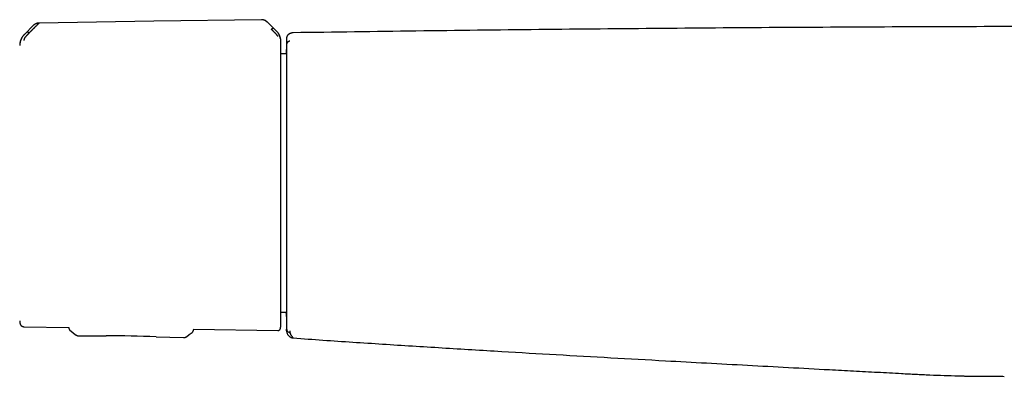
# Model space of a CAD drawing. Header units: millimetres. Extents: x 8 to 740, y 12 to 366.
# Tile 16 of 49: x 171 to 323, y 311 to 366. Entities that reach past the tile are written whole.
import ezdxf

# ---------------------------------------------------------------- set-up
doc = ezdxf.new("R2010")
doc.units = ezdxf.units.MM

msp = doc.modelspace()

# ---------------------------------------------------------------- linework, layer by layer
at = {"color": 7, "linetype": 'Continuous', "lineweight": 30}
for p, q in [((174.1, 365.49), (174.1, 365.49)), ((210.61, 364.28), (209.3, 365.58)), ((209.3, 365.58), (209.3, 365.57)), ((173.26, 365.14), (171.85, 363.74)), ((172.55, 363.93), (172.7, 364.09)), ((173.26, 365.14), (173.26, 365.14)), ((173.26, 365.14), (173.26, 365.14)), ((212.21, 363.13), (212.21, 363.12)), ((212.18, 360.74), (211.34, 360.72)), ((211.34, 320.91), (212.18, 320.9)), ((171.75, 318.68), (178.68, 318.57)), ((178.68, 318.57), (178.68, 318.52)), ((178.68, 318.52), (178.68, 318.51)), ((178.68, 318.52), (178.68, 318.52)), ((179.73, 317.43), (179.73, 317.43)), ((180.17, 317.28), (184.41, 317.27)), ((180.17, 317.28), (180.17, 317.28)), ((192.11, 317.13), (196.34, 316.99)), ((196.34, 317), (196.34, 317)), ((197.88, 318.28), (210.85, 318.08)), ((197.88, 318.28), (197.88, 318.19)), ((212.22, 318.3), (212.22, 318.3)), ((213.23, 316.95), (213.23, 316.95))]:
    msp.add_line(p, q, dxfattribs=at)
at = {"color": 7, "linetype": 'Continuous', "lineweight": 30, "flags": 128}
for points in [[(208.37, 366.01), (191.77, 365.76), (174.1, 365.49)], [(178.86, 318.13), (179.31, 317.77), (179.73, 317.43)], [(196.79, 317.13), (197.22, 317.46), (197.68, 317.8)], [(212.23, 317.9), (212.23, 317.9), (212.23, 317.91), (212.23, 317.91), (212.23, 317.92), (212.23, 317.92), (212.23, 317.93), (212.23, 317.93), (212.23, 317.93), (212.23, 317.94), (212.23, 317.94), (212.23, 317.95), (212.23, 317.95), (212.23, 317.96), (212.23, 317.96), (212.23, 317.96), (212.23, 317.97), (212.23, 317.97), (212.23, 317.97), (212.23, 317.97), (212.23, 317.98), (212.23, 317.98), (212.23, 317.98), (212.23, 317.98), (212.23, 317.98), (212.23, 317.98), (212.23, 317.98), (212.23, 317.98), (212.23, 317.98), (212.23, 317.98), (212.23, 317.98), (212.23, 317.98), (212.23, 317.98), (212.23, 317.98), (212.23, 317.98), (212.23, 317.98), (212.23, 317.98), (212.23, 317.98), (212.23, 317.98), (212.23, 317.98), (212.23, 317.98), (212.23, 317.98), (212.23, 317.98), (212.23, 317.98), (212.23, 317.98), (212.23, 317.98), (212.23, 317.98), (212.23, 317.99), (212.23, 317.99), (212.23, 318), (212.22, 318.02), (212.22, 318.05), (212.22, 318.09), (212.22, 318.14), (212.22, 318.2), (212.22, 318.25), (212.22, 318.25), (212.22, 318.26), (212.22, 318.27), (212.22, 318.28), (212.22, 318.28), (212.22, 318.29), (212.22, 318.29), (212.22, 318.29), (212.22, 318.29), (212.22, 318.3), (212.22, 318.3), (212.22, 318.3), (212.22, 318.3), (212.22, 318.3), (212.22, 318.3), (212.22, 318.3), (212.22, 318.3), (212.22, 318.3), (212.22, 318.3), (212.22, 318.3), (212.22, 318.3)]]:
    msp.add_lwpolyline(points, dxfattribs=at)
at = {"color": 7, "linetype": 'Continuous', "lineweight": 30}
for centre, radius, start, end in [((1211.96, 340.82), 1000, 178.72201, 178.82018), ((1211.96, 340.82), 1000, 181.17982, 181.2765), ((173.6, 319.63), 2.48, 181.2169, 190.5381), ((183.9, 67.27), 250, 88.1172, 89.8829)]:
    msp.add_arc(centre, radius, start, end, dxfattribs=at)
for points, knots in [([(174.1, 365.48), (174.1, 365.47), (174.08, 365.46), (174.04, 365.42), (173.99, 365.37), (173.94, 365.32), (173.87, 365.26), (173.81, 365.2), (173.74, 365.12), (173.67, 365.06), (173.63, 365.01), (173.62, 365), (173.6, 364.98), (173.59, 364.97), (173.57, 364.95), (173.54, 364.93), (173.49, 364.88), (173.43, 364.81), (173.36, 364.75), (173.3, 364.69), (173.26, 364.64), (173.23, 364.61), (173.21, 364.6), (173.2, 364.59), (173.19, 364.57), (173.17, 364.56), (173.16, 364.54), (173.12, 364.51), (173.06, 364.45), (172.99, 364.37), (172.92, 364.31), (172.86, 364.25), (172.81, 364.2), (172.77, 364.15), (172.73, 364.12), (172.71, 364.1), (172.7, 364.09), (172.7, 364.09), (172.7, 364.09), (172.7, 364.09), (172.7, 364.09)], [0, 0, 0, 0, 0.051373, 0.105665, 0.163102, 0.223827, 0.27137, 0.320803, 0.372124, 0.442732, 0.452222, 0.461768, 0.471368, 0.481024, 0.490735, 0.500501, 0.537698, 0.579265, 0.625137, 0.657731, 0.692132, 0.7001, 0.708157, 0.716302, 0.724536, 0.732857, 0.741265, 0.74976, 0.79759, 0.84013, 0.877473, 0.909711, 0.93693, 0.964012, 0.983495, 0.995471, 0.998664, 0.999564, 0.99984, 1, 1, 1, 1]), ([(174.1, 365.49), (174.07, 365.49), (173.99, 365.49), (173.88, 365.47), (173.77, 365.44), (173.67, 365.41), (173.56, 365.36), (173.46, 365.3), (173.39, 365.25), (173.36, 365.23), (173.36, 365.23)], [0, 0, 0, 0, 0.1360564, 0.2744374, 0.4148801, 0.5572072, 0.7013666, 0.8474687, 0.9958211, 1, 1, 1, 1]), ([(209.25, 365.62), (209.24, 365.63), (209.22, 365.66), (209.18, 365.68), (209.15, 365.71), (209.12, 365.74), (209.09, 365.76), (209.06, 365.78), (209.03, 365.8), (209, 365.82), (208.96, 365.85), (208.91, 365.88), (208.84, 365.91), (208.78, 365.93), (208.7, 365.96), (208.63, 365.98), (208.55, 366), (208.46, 366.01), (208.4, 366.01), (208.37, 366.01)], [0, 0, 0, 0, 0.057622, 0.106392, 0.14756, 0.185705, 0.222242, 0.257241, 0.290792, 0.329373, 0.37851, 0.437932, 0.507344, 0.586473, 0.656646, 0.732893, 0.815313, 0.904177, 1, 1, 1, 1]), ([(209.25, 365.62), (209.23, 365.64), (209.18, 365.69), (209.08, 365.76), (208.97, 365.84), (208.87, 365.89), (208.78, 365.93), (208.7, 365.96), (208.61, 365.98), (208.53, 366), (208.45, 366.01), (208.39, 366.01), (208.37, 366.01)], [0, 0, 0, 0, 0.084247, 0.222861, 0.35812, 0.490238, 0.576784, 0.662294, 0.747014, 0.831261, 0.915431, 1, 1, 1, 1]), ([(209.3, 365.57), (209.3, 365.58), (209.29, 365.58), (209.28, 365.6), (209.26, 365.61), (209.25, 365.63), (209.24, 365.63)], [0, 0, 0, 0, 0.134976, 0.442999, 0.730543, 1, 1, 1, 1]), ([(172.55, 363.93), (172.52, 363.9), (172.46, 363.85), (172.39, 363.77), (172.34, 363.72), (172.3, 363.68), (172.29, 363.67), (172.27, 363.65), (172.26, 363.64), (172.25, 363.62), (172.24, 363.61), (172.23, 363.6), (172.19, 363.56), (172.13, 363.5), (172.06, 363.41), (171.99, 363.33), (171.93, 363.25), (171.88, 363.17), (171.85, 363.11), (171.83, 363.07), (171.82, 363.05), (171.81, 363.03), (171.8, 363), (171.79, 362.98), (171.78, 362.95), (171.77, 362.91), (171.76, 362.87), (171.75, 362.83), (171.75, 362.82), (171.75, 362.81)], [0, 0, 0, 0, 0.064483, 0.121146, 0.169699, 0.182428, 0.194431, 0.205703, 0.216244, 0.226049, 0.235116, 0.243443, 0.251028, 0.319255, 0.38355, 0.443931, 0.500485, 0.559082, 0.620049, 0.640929, 0.662103, 0.683581, 0.705368, 0.72747, 0.749885, 0.805219, 0.865757, 0.930963, 1, 1, 1, 1]), ([(172.28, 364.15), (172.29, 364.15), (172.29, 364.15), (172.31, 364.14), (172.33, 364.13), (172.35, 364.12), (172.37, 364.1), (172.39, 364.08), (172.42, 364.06), (172.44, 364.03), (172.47, 364.01), (172.5, 363.99), (172.52, 363.96), (172.54, 363.94), (172.55, 363.93)], [0, 0, 0, 0, 0.131728, 0.266702, 0.356792, 0.445784, 0.532791, 0.617099, 0.69826, 0.77622, 0.832902, 0.888546, 0.943904, 1, 1, 1, 1]), ([(173.36, 365.23), (173.35, 365.22), (173.34, 365.21), (173.32, 365.2), (173.31, 365.18), (173.3, 365.17), (173.29, 365.17), (173.28, 365.16), (173.28, 365.15), (173.27, 365.15)], [0, 0, 0, 0, 0.182566, 0.321893, 0.424196, 0.518076, 0.643937, 0.804254, 1, 1, 1, 1]), ([(209.87, 364.51), (209.88, 364.52), (209.9, 364.54), (209.93, 364.57), (209.95, 364.59), (209.98, 364.61), (210.01, 364.64), (210.03, 364.66), (210.06, 364.68), (210.08, 364.7), (210.1, 364.71), (210.12, 364.72), (210.13, 364.73), (210.14, 364.73), (210.14, 364.73)], [0, 0, 0, 0, 0.056298, 0.111886, 0.167756, 0.224635, 0.302783, 0.384029, 0.468321, 0.555223, 0.64404, 0.733909, 0.868531, 1, 1, 1, 1]), ([(210.85, 363.42), (210.85, 363.43), (210.85, 363.44), (210.85, 363.46), (210.84, 363.48), (210.82, 363.51), (210.81, 363.54), (210.79, 363.57), (210.77, 363.6), (210.74, 363.63), (210.71, 363.66), (210.68, 363.7), (210.65, 363.74), (210.61, 363.77), (210.58, 363.81), (210.54, 363.85), (210.5, 363.89), (210.45, 363.94), (210.4, 363.99), (210.35, 364.05), (210.29, 364.11), (210.23, 364.16), (210.19, 364.21), (210.14, 364.25), (210.11, 364.28), (210.08, 364.31), (210.07, 364.32), (210.05, 364.34), (210.04, 364.35), (210.02, 364.37), (210, 364.39), (209.98, 364.41), (209.96, 364.43), (209.93, 364.46), (209.9, 364.49), (209.88, 364.5), (209.88, 364.51), (209.87, 364.51), (209.87, 364.51), (209.87, 364.51), (209.87, 364.51), (209.87, 364.51), (209.87, 364.51)], [0, 0, 0, 0, 0.046698, 0.091618, 0.134505, 0.175194, 0.213614, 0.249779, 0.276951, 0.307118, 0.340349, 0.376695, 0.409342, 0.4408, 0.471044, 0.500021, 0.535936, 0.574169, 0.614719, 0.657569, 0.702695, 0.750057, 0.775296, 0.805099, 0.8394, 0.850353, 0.861686, 0.873397, 0.885483, 0.89794, 0.910765, 0.923954, 0.937503, 0.96472, 0.984149, 0.995887, 0.998893, 0.999683, 0.9999, 0.999964, 0.999986, 1, 1, 1, 1]), ([(211.34, 362.59), (211.34, 362.6), (211.34, 362.61), (211.34, 362.63), (211.34, 362.64), (211.34, 362.65), (211.34, 362.67), (211.34, 362.68), (211.34, 362.68), (211.34, 362.69), (211.34, 362.69), (211.34, 362.69), (211.33, 362.7), (211.33, 362.7), (211.33, 362.71), (211.33, 362.73), (211.33, 362.76), (211.33, 362.81), (211.32, 362.85), (211.32, 362.89), (211.31, 362.93), (211.31, 362.97), (211.3, 363.01), (211.29, 363.06), (211.28, 363.12), (211.26, 363.19), (211.24, 363.26), (211.22, 363.34), (211.19, 363.43), (211.15, 363.53), (211.1, 363.63), (211.05, 363.73), (210.99, 363.84), (210.91, 363.95), (210.83, 364.07), (210.73, 364.18), (210.66, 364.26), (210.62, 364.29)], [0, 0, 0, 0, 0.039957, 0.074489, 0.103625, 0.127419, 0.145881, 0.159052, 0.1637, 0.167119, 0.168412, 0.169474, 0.172082, 0.174677, 0.178791, 0.186245, 0.199901, 0.222467, 0.243603, 0.262767, 0.279942, 0.295887, 0.315842, 0.34081, 0.370821, 0.401752, 0.436702, 0.475678, 0.518675, 0.565674, 0.616637, 0.6715, 0.730175, 0.792539, 0.858436, 0.927668, 1, 1, 1, 1]), ([(211.24, 363.14), (211.24, 363.16), (211.24, 363.18), (211.23, 363.23), (211.22, 363.27), (211.21, 363.29), (211.2, 363.32), (211.19, 363.36), (211.17, 363.41), (211.15, 363.47), (211.13, 363.52), (211.11, 363.57), (211.09, 363.62), (211.07, 363.68), (211.03, 363.77), (210.95, 363.91), (210.81, 364.08), (210.68, 364.2), (210.62, 364.27)], [0, 0, 0, 0, 0.125554, 0.251039, 0.290001, 0.310057, 0.344618, 0.393554, 0.456767, 0.493798, 0.534579, 0.576341, 0.60187, 0.627562, 0.693703, 0.759502, 0.875658, 1, 1, 1, 1]), ([(212.87, 363.92), (212.87, 363.92), (212.86, 363.91), (212.85, 363.91), (212.85, 363.91), (212.84, 363.9), (212.83, 363.9), (212.82, 363.9), (212.82, 363.9), (212.81, 363.89), (212.81, 363.89), (212.8, 363.89), (212.8, 363.89), (212.79, 363.89), (212.79, 363.88), (212.79, 363.88), (212.78, 363.88), (212.78, 363.88), (212.78, 363.88), (212.77, 363.88), (212.77, 363.88), (212.76, 363.87), (212.76, 363.87), (212.75, 363.87), (212.74, 363.86), (212.73, 363.86), (212.73, 363.86), (212.72, 363.85), (212.71, 363.85), (212.7, 363.85), (212.7, 363.84), (212.69, 363.84), (212.69, 363.84), (212.68, 363.83), (212.67, 363.83), (212.67, 363.83), (212.66, 363.82), (212.65, 363.82), (212.64, 363.81), (212.63, 363.81), (212.62, 363.8), (212.62, 363.8), (212.61, 363.79), (212.6, 363.79), (212.59, 363.78), (212.58, 363.78), (212.57, 363.77), (212.55, 363.76), (212.54, 363.75), (212.53, 363.75), (212.52, 363.74), (212.5, 363.73), (212.49, 363.72), (212.48, 363.71), (212.48, 363.71), (212.47, 363.7), (212.46, 363.7), (212.46, 363.69), (212.45, 363.69), (212.45, 363.68), (212.44, 363.68), (212.44, 363.67), (212.43, 363.67), (212.43, 363.67), (212.42, 363.66), (212.42, 363.66), (212.42, 363.66), (212.41, 363.65), (212.41, 363.65), (212.41, 363.65), (212.41, 363.65), (212.4, 363.64), (212.4, 363.64), (212.4, 363.64), (212.4, 363.63), (212.39, 363.63), (212.39, 363.63), (212.38, 363.62), (212.38, 363.62), (212.37, 363.61), (212.37, 363.61), (212.36, 363.6), (212.36, 363.59), (212.35, 363.58), (212.35, 363.58), (212.34, 363.57), (212.34, 363.56), (212.33, 363.56), (212.33, 363.55), (212.33, 363.55), (212.33, 363.55), (212.32, 363.54), (212.32, 363.54), (212.32, 363.54), (212.32, 363.53), (212.31, 363.53), (212.31, 363.52), (212.3, 363.51), (212.3, 363.5), (212.29, 363.49), (212.29, 363.48), (212.28, 363.47), (212.27, 363.46), (212.27, 363.44), (212.26, 363.43), (212.26, 363.42), (212.25, 363.4), (212.25, 363.38), (212.24, 363.36), (212.23, 363.34), (212.23, 363.32), (212.22, 363.3), (212.22, 363.27), (212.22, 363.25), (212.22, 363.23), (212.22, 363.22)], [0, 0, 0, 0, 0.0047676, 0.0163937, 0.0275173, 0.0381384, 0.0482569, 0.057873, 0.0669866, 0.0748993, 0.0823898, 0.089458, 0.0961039, 0.1023276, 0.1081291, 0.1135083, 0.1184652, 0.1229999, 0.1272627, 0.1314822, 0.1356607, 0.1453483, 0.1548084, 0.1675661, 0.1798854, 0.1917728, 0.2034298, 0.2149523, 0.2263402, 0.2375936, 0.2463411, 0.2551473, 0.2642667, 0.2737046, 0.2834609, 0.2935356, 0.3039288, 0.316457, 0.3294227, 0.3428265, 0.3566685, 0.3709486, 0.385667, 0.399964, 0.4147033, 0.4298855, 0.4455107, 0.4615789, 0.4794281, 0.4977486, 0.5164919, 0.5356581, 0.5552472, 0.5664263, 0.5777387, 0.5891498, 0.6001789, 0.6106714, 0.6206272, 0.6300465, 0.6389291, 0.6472752, 0.6550846, 0.6623575, 0.6690938, 0.6752934, 0.6809566, 0.6856764, 0.6899453, 0.6937634, 0.6971874, 0.7008573, 0.7049527, 0.7093406, 0.7141303, 0.7193219, 0.7249153, 0.7309104, 0.7371897, 0.7438565, 0.7509108, 0.7583454, 0.7688415, 0.7787929, 0.7881996, 0.7970617, 0.8053792, 0.8089799, 0.8124681, 0.8158437, 0.8191068, 0.8222575, 0.8252956, 0.8283896, 0.8317815, 0.8357476, 0.8402881, 0.845403, 0.8510921, 0.8573556, 0.8631681, 0.8694005, 0.8760529, 0.883125, 0.8906168, 0.8983832, 0.9065543, 0.9151299, 0.9241098, 0.9353274, 0.9471176, 0.9594802, 0.9724151, 0.9859217, 1, 1, 1, 1]), ([(213.22, 363.99), (213.18, 363.98), (213.12, 363.98), (213.02, 363.96), (212.94, 363.94), (212.89, 363.92), (212.87, 363.92)], [0, 0, 0, 0, 0.278987, 0.553994, 0.826106, 1, 1, 1, 1]), ([(471.11, 363.99), (464.23, 364.09), (450.48, 364.28), (429.85, 364.52), (409.22, 364.71), (388.59, 364.85), (367.95, 364.93), (347.32, 364.97), (327.26, 364.96), (307.78, 364.9), (288.86, 364.8), (269.95, 364.66), (251.04, 364.48), (232.13, 364.26), (219.52, 364.08), (213.22, 363.99)], [0, 0, 0, 0, 0.080001, 0.160002, 0.240002, 0.320002, 0.400002, 0.480002, 0.560002, 0.633335, 0.706668, 0.780001, 0.853334, 0.926667, 1, 1, 1, 1]), ([(171.85, 363.76), (171.81, 363.72), (171.74, 363.65), (171.64, 363.52), (171.55, 363.4), (171.46, 363.26), (171.39, 363.12), (171.32, 362.98), (171.26, 362.83), (171.21, 362.68), (171.17, 362.52), (171.14, 362.37), (171.13, 362.21), (171.12, 362.11), (171.12, 362.05)], [0, 0, 0, 0, 0.081774, 0.164385, 0.24768, 0.331495, 0.415659, 0.5, 0.584341, 0.668505, 0.75232, 0.835615, 0.918226, 1, 1, 1, 1]), ([(171.86, 363.73), (171.86, 363.73), (171.84, 363.71), (171.79, 363.66), (171.72, 363.59), (171.64, 363.5), (171.54, 363.37), (171.45, 363.22), (171.37, 363.07), (171.3, 362.91), (171.24, 362.75), (171.2, 362.6), (171.18, 362.48), (171.17, 362.41), (171.16, 362.35), (171.16, 362.33), (171.16, 362.32)], [0, 0, 0, 0, 0.007539, 0.032602, 0.07418, 0.124929, 0.188679, 0.265565, 0.331914, 0.405634, 0.486045, 0.573984, 0.669568, 0.772326, 0.882537, 1, 1, 1, 1]), ([(211.34, 362.58), (211.34, 362.59), (211.34, 362.6), (211.34, 362.59), (211.34, 362.59)], [0, 0, 0, 0, 0.501965, 1, 1, 1, 1]), ([(211.34, 340.98), (211.34, 341.12), (211.34, 341.38), (211.34, 341.78), (211.34, 342.18), (211.34, 342.58), (211.34, 342.98), (211.34, 343.38), (211.34, 343.77), (211.34, 344.16), (211.34, 344.54), (211.34, 344.93), (211.34, 345.32), (211.34, 345.71), (211.34, 346.1), (211.34, 346.48), (211.34, 346.87), (211.34, 347.23), (211.34, 347.57), (211.34, 347.87), (211.34, 348.18), (211.34, 348.48), (211.34, 348.82), (211.34, 349.19), (211.34, 349.6), (211.34, 350), (211.34, 350.41), (211.34, 350.8), (211.34, 351.19), (211.34, 351.57), (211.34, 351.94), (211.34, 352.3), (211.34, 352.66), (211.34, 353.04), (211.34, 353.42), (211.34, 353.8), (211.34, 354.19), (211.34, 354.56), (211.34, 354.93), (211.34, 355.3), (211.34, 355.65), (211.34, 356), (211.34, 356.33), (211.34, 356.65), (211.34, 356.96), (211.34, 357.26), (211.34, 357.56), (211.34, 357.84), (211.34, 358.11), (211.34, 358.37), (211.34, 358.62), (211.34, 358.87), (211.34, 359.1), (211.34, 359.33), (211.34, 359.55), (211.34, 359.77), (211.34, 359.97), (211.34, 360.16), (211.34, 360.32), (211.34, 360.47), (211.34, 360.61), (211.34, 360.74), (211.34, 360.89), (211.34, 361.04), (211.34, 361.2), (211.34, 361.35), (211.34, 361.49), (211.34, 361.62), (211.34, 361.74), (211.34, 361.86), (211.34, 361.96), (211.34, 362.05), (211.34, 362.13), (211.34, 362.21), (211.34, 362.29), (211.34, 362.36), (211.34, 362.42), (211.34, 362.47), (211.34, 362.51), (211.34, 362.54), (211.34, 362.57), (211.34, 362.58), (211.34, 362.58)], [0, 0, 0, 0, 0.011942, 0.023879, 0.035816, 0.047757, 0.059789, 0.07212, 0.083744, 0.09537, 0.107001, 0.118711, 0.130677, 0.14264, 0.154605, 0.166574, 0.178594, 0.190861, 0.200496, 0.210132, 0.219769, 0.22941, 0.239058, 0.252338, 0.265613, 0.278889, 0.292172, 0.305508, 0.319, 0.331717, 0.344435, 0.357159, 0.369922, 0.382786, 0.397137, 0.41149, 0.425852, 0.440266, 0.454708, 0.469148, 0.483592, 0.498049, 0.511792, 0.525529, 0.539267, 0.553011, 0.566752, 0.580438, 0.593338, 0.60624, 0.619148, 0.632038, 0.644827, 0.657611, 0.670397, 0.683188, 0.695963, 0.708575, 0.718482, 0.728389, 0.738298, 0.748211, 0.75813, 0.771262, 0.784389, 0.797516, 0.81065, 0.823726, 0.836558, 0.848653, 0.86075, 0.872852, 0.884891, 0.896665, 0.909804, 0.922944, 0.936092, 0.949025, 0.961767, 0.974507, 0.98725, 1, 1, 1, 1]), ([(212.22, 363.22), (212.22, 363.22), (212.22, 363.22), (212.22, 363.22), (212.22, 363.22), (212.22, 363.21), (212.22, 363.21), (212.22, 363.21), (212.22, 363.2), (212.22, 363.2), (212.22, 363.19), (212.22, 363.19), (212.21, 363.18), (212.21, 363.17), (212.21, 363.16), (212.21, 363.15), (212.21, 363.14), (212.21, 363.14), (212.21, 363.13)], [0, 0, 0, 0, 0.077408, 0.152852, 0.226332, 0.297847, 0.367396, 0.433788, 0.498283, 0.560881, 0.621581, 0.681565, 0.739573, 0.795606, 0.849665, 0.90175, 0.951861, 1, 1, 1, 1]), ([(212.21, 363.12), (212.21, 363.12), (212.21, 363.11), (212.21, 363.09), (212.21, 363.07), (212.21, 363.05), (212.21, 363.04), (212.21, 363.02), (212.21, 363), (212.21, 362.97), (212.21, 362.94), (212.21, 362.9), (212.21, 362.86), (212.21, 362.83), (212.21, 362.81), (212.21, 362.79), (212.21, 362.77), (212.21, 362.74), (212.21, 362.72), (212.21, 362.69), (212.21, 362.65), (212.21, 362.6), (212.21, 362.54), (212.21, 362.46), (212.21, 362.38), (212.21, 362.32), (212.21, 362.28), (212.21, 362.25), (212.21, 362.23), (212.21, 362.22), (212.21, 362.21), (212.21, 362.2), (212.21, 362.2), (212.21, 362.2), (212.21, 362.2), (212.21, 362.2), (212.21, 362.2), (212.21, 362.2), (212.21, 362.2), (212.21, 362.2), (212.21, 362.2), (212.21, 362.2)], [0, 0, 0, 0, 0.0550461, 0.1086392, 0.1607828, 0.1908329, 0.2203816, 0.2494297, 0.2814418, 0.3378413, 0.3930594, 0.4471038, 0.4999829, 0.5231115, 0.5460864, 0.5689085, 0.5915785, 0.6140974, 0.6364659, 0.658685, 0.6990348, 0.7388911, 0.779908, 0.8415163, 0.9029021, 0.929969, 0.9571477, 0.9690559, 0.9810533, 0.9915726, 0.9939214, 0.9962122, 0.9982712, 0.9991396, 0.9995349, 0.999907, 0.9999361, 0.9999599, 0.9999801, 0.9999899, 1, 1, 1, 1]), ([(212.72, 362.68), (212.69, 362.68), (212.63, 362.68), (212.53, 362.65), (212.44, 362.6), (212.36, 362.54), (212.3, 362.47), (212.25, 362.38), (212.22, 362.29), (212.21, 362.23), (212.21, 362.2)], [0, 0, 0, 0, 0.117756, 0.241746, 0.369545, 0.499904, 0.630385, 0.758466, 0.882529, 1, 1, 1, 1]), ([(212.22, 363.21), (212.22, 363.21), (212.22, 363.22), (212.22, 363.22), (212.22, 363.22)], [0, 0, 0, 0, 0.690611, 1, 1, 1, 1]), ([(212.16, 360.74), (212.16, 360.77), (212.17, 360.84), (212.17, 360.94), (212.17, 361.03), (212.17, 361.11), (212.17, 361.18), (212.17, 361.25), (212.17, 361.3), (212.18, 361.34), (212.18, 361.37), (212.18, 361.39), (212.18, 361.39), (212.18, 361.4)], [0, 0, 0, 0, 0.090187, 0.189173, 0.288071, 0.386928, 0.485793, 0.584712, 0.684096, 0.777908, 0.87163, 0.965305, 1, 1, 1, 1]), ([(212.18, 361.41), (212.18, 361.41), (212.18, 361.41), (212.18, 361.39), (212.18, 361.37), (212.18, 361.33), (212.18, 361.29), (212.18, 361.23), (212.18, 361.16), (212.18, 361.1), (212.18, 361.07), (212.18, 361.06), (212.18, 361.05), (212.18, 361.04), (212.18, 361.02), (212.18, 360.98), (212.18, 360.91), (212.18, 360.79), (212.18, 360.66), (212.18, 360.51), (212.18, 360.37), (212.18, 360.23), (212.18, 360.1), (212.18, 359.95), (212.18, 359.81), (212.18, 359.71), (212.18, 359.68), (212.18, 359.67), (212.18, 359.65), (212.18, 359.64), (212.18, 359.63), (212.18, 359.56), (212.18, 359.44), (212.18, 359.25), (212.18, 359.05), (212.18, 358.84), (212.18, 358.62), (212.18, 358.38), (212.18, 358.19), (212.18, 358.06), (212.18, 358), (212.18, 357.94), (212.18, 357.88), (212.18, 357.81), (212.18, 357.74), (212.18, 357.59), (212.18, 357.37), (212.18, 357.06), (212.18, 356.74), (212.18, 356.41), (212.18, 356.08), (212.18, 355.73), (212.18, 355.38), (212.18, 355.02), (212.18, 354.65), (212.18, 354.27), (212.18, 353.89), (212.18, 353.49), (212.18, 353.09), (212.18, 352.68), (212.18, 352.27), (212.18, 351.85), (212.18, 351.42), (212.18, 350.98), (212.18, 350.54), (212.18, 350.09), (212.18, 349.63), (212.18, 349.16), (212.18, 348.7), (212.18, 348.22), (212.18, 347.75), (212.18, 347.27), (212.18, 346.78), (212.18, 346.3), (212.18, 345.82), (212.18, 345.34), (212.18, 344.85), (212.18, 344.36), (212.18, 343.86), (212.18, 343.37), (212.18, 342.88), (212.18, 342.4), (212.18, 341.95), (212.18, 341.63), (212.18, 341.42), (212.18, 341.32), (212.18, 341.22), (212.18, 341.12), (212.18, 341.03), (212.18, 340.93), (212.18, 340.71), (212.18, 340.38), (212.18, 339.92), (212.18, 339.47), (212.18, 339.01), (212.18, 338.56), (212.18, 338.13), (212.18, 337.71), (212.18, 337.31), (212.18, 337.01), (212.18, 336.8), (212.18, 336.68), (212.18, 336.57), (212.18, 336.46), (212.18, 336.36), (212.18, 336.26), (212.18, 336.16), (212.18, 335.95), (212.18, 335.62), (212.18, 335.18), (212.18, 334.74), (212.18, 334.32), (212.18, 333.93), (212.18, 333.65), (212.18, 333.47), (212.18, 333.38), (212.18, 333.3), (212.18, 333.22), (212.18, 333.13), (212.18, 333.05), (212.18, 332.84), (212.18, 332.5), (212.18, 332.03), (212.18, 331.58), (212.18, 331.12), (212.18, 330.68), (212.18, 330.25), (212.18, 329.82), (212.18, 329.4), (212.18, 328.99), (212.18, 328.58), (212.18, 328.17), (212.18, 327.77), (212.18, 327.39), (212.18, 327.01), (212.18, 326.63), (212.18, 326.27), (212.18, 325.91), (212.18, 325.57), (212.18, 325.23), (212.18, 324.9), (212.18, 324.59), (212.18, 324.29), (212.18, 323.99), (212.18, 323.71), (212.18, 323.44), (212.18, 323.17), (212.18, 322.92), (212.18, 322.67), (212.18, 322.44), (212.18, 322.22), (212.18, 322.01), (212.18, 321.81), (212.18, 321.62), (212.18, 321.44), (212.18, 321.27), (212.18, 321.12), (212.18, 320.98), (212.18, 320.85), (212.18, 320.74), (212.18, 320.63), (212.18, 320.54), (212.18, 320.46), (212.18, 320.39), (212.18, 320.33), (212.18, 320.28), (212.18, 320.25), (212.18, 320.23), (212.18, 320.23), (212.18, 320.23)], [0, 0, 0, 0, 0.006997, 0.013988, 0.020975, 0.027963, 0.034954, 0.042652, 0.050364, 0.057164, 0.058056, 0.058948, 0.05984, 0.060733, 0.061626, 0.062519, 0.070517, 0.078497, 0.086464, 0.094422, 0.102378, 0.108214, 0.114053, 0.119896, 0.127621, 0.131025, 0.131471, 0.131918, 0.132364, 0.13281, 0.133256, 0.133703, 0.140453, 0.1472, 0.153946, 0.160695, 0.167449, 0.174888, 0.182342, 0.184018, 0.185695, 0.187372, 0.189267, 0.191193, 0.19312, 0.195048, 0.202887, 0.21075, 0.218642, 0.226529, 0.23439, 0.24223, 0.250055, 0.25782, 0.265591, 0.273374, 0.281173, 0.288994, 0.296701, 0.304438, 0.31221, 0.319898, 0.327735, 0.335572, 0.343412, 0.351261, 0.359123, 0.367002, 0.374904, 0.382783, 0.390642, 0.398485, 0.406316, 0.414139, 0.42182, 0.429502, 0.43719, 0.444956, 0.452691, 0.460396, 0.468076, 0.475736, 0.482464, 0.489184, 0.490691, 0.492199, 0.493706, 0.495213, 0.49672, 0.498227, 0.499733, 0.506783, 0.513826, 0.520864, 0.527902, 0.534943, 0.54199, 0.548199, 0.554418, 0.56065, 0.562489, 0.564329, 0.56617, 0.567894, 0.569459, 0.571022, 0.572585, 0.574146, 0.581231, 0.5883, 0.595356, 0.602402, 0.608597, 0.614789, 0.616179, 0.61757, 0.61896, 0.62035, 0.62174, 0.623131, 0.624522, 0.632399, 0.640266, 0.648125, 0.655984, 0.663846, 0.671575, 0.679316, 0.687075, 0.69479, 0.702647, 0.710495, 0.718339, 0.726183, 0.734032, 0.741892, 0.749766, 0.757624, 0.765475, 0.773323, 0.781174, 0.789032, 0.796762, 0.804507, 0.812274, 0.819966, 0.827802, 0.835632, 0.84346, 0.851292, 0.859131, 0.866984, 0.874853, 0.882704, 0.890538, 0.898361, 0.906177, 0.913991, 0.921667, 0.92935, 0.937044, 0.944813, 0.952721, 0.960613, 0.968493, 0.976367, 0.98424, 0.992116, 1, 1, 1, 1]), ([(211.34, 319.04), (211.34, 319.05), (211.34, 319.05), (211.34, 319.07), (211.34, 319.09), (211.34, 319.12), (211.34, 319.16), (211.34, 319.2), (211.34, 319.25), (211.34, 319.31), (211.34, 319.38), (211.34, 319.46), (211.34, 319.54), (211.34, 319.63), (211.34, 319.73), (211.34, 319.83), (211.34, 319.95), (211.34, 320.06), (211.34, 320.17), (211.34, 320.28), (211.34, 320.39), (211.34, 320.51), (211.34, 320.64), (211.34, 320.79), (211.34, 320.95), (211.34, 321.12), (211.34, 321.3), (211.34, 321.49), (211.34, 321.67), (211.34, 321.87), (211.34, 322.06), (211.34, 322.26), (211.34, 322.47), (211.34, 322.7), (211.34, 322.97), (211.34, 323.26), (211.34, 323.56), (211.34, 323.87), (211.34, 324.19), (211.34, 324.52), (211.34, 324.85), (211.34, 325.19), (211.34, 325.54), (211.34, 325.9), (211.34, 326.27), (211.34, 326.65), (211.34, 327.04), (211.34, 327.41), (211.34, 327.75), (211.34, 328.06), (211.34, 328.39), (211.34, 328.71), (211.34, 329.05), (211.34, 329.39), (211.34, 329.75), (211.34, 330.11), (211.34, 330.47), (211.34, 330.83), (211.34, 331.17), (211.34, 331.49), (211.34, 331.78), (211.34, 332.07), (211.34, 332.36), (211.34, 332.66), (211.34, 333), (211.34, 333.38), (211.34, 333.8), (211.34, 334.22), (211.34, 334.65), (211.34, 335.08), (211.34, 335.49), (211.34, 335.9), (211.34, 336.3), (211.34, 336.7), (211.34, 337.1), (211.34, 337.5), (211.34, 337.89), (211.34, 338.29), (211.34, 338.69), (211.34, 339.08), (211.34, 339.51), (211.34, 339.97), (211.34, 340.48), (211.34, 340.82), (211.34, 340.98)], [0, 0, 0, 0, 0.011974, 0.023945, 0.035917, 0.047894, 0.059965, 0.072342, 0.084008, 0.095677, 0.10735, 0.119105, 0.131122, 0.143136, 0.15515, 0.16717, 0.179242, 0.191565, 0.201244, 0.210923, 0.220604, 0.230289, 0.23998, 0.251893, 0.263801, 0.275708, 0.287619, 0.299537, 0.311576, 0.322983, 0.334386, 0.345792, 0.357202, 0.368621, 0.383296, 0.397965, 0.412635, 0.427314, 0.44204, 0.456526, 0.47101, 0.485499, 0.5, 0.514754, 0.529501, 0.54425, 0.559008, 0.573728, 0.585256, 0.596781, 0.608307, 0.619839, 0.63138, 0.643481, 0.655577, 0.667672, 0.679771, 0.691878, 0.703863, 0.713221, 0.722577, 0.731932, 0.74129, 0.750652, 0.760021, 0.773091, 0.786157, 0.799223, 0.812294, 0.825304, 0.838049, 0.850063, 0.862077, 0.874098, 0.886049, 0.897719, 0.909386, 0.921053, 0.932726, 0.944352, 0.955643, 0.970425, 0.985208, 1, 1, 1, 1]), ([(212.18, 320.23), (212.18, 320.23), (212.18, 320.23), (212.18, 320.25), (212.18, 320.27), (212.18, 320.3), (212.17, 320.33), (212.17, 320.36), (212.17, 320.39), (212.17, 320.43), (212.17, 320.49), (212.17, 320.56), (212.17, 320.65), (212.17, 320.75), (212.16, 320.83), (212.16, 320.88), (212.16, 320.9)], [0, 0, 0, 0, 0.005133, 0.09636, 0.187705, 0.279212, 0.336833, 0.394547, 0.452363, 0.511206, 0.573354, 0.67687, 0.780362, 0.883892, 0.952272, 1, 1, 1, 1]), ([(171.16, 319.18), (171.17, 319.16), (171.18, 319.11), (171.2, 319.04), (171.24, 318.97), (171.29, 318.91), (171.34, 318.85), (171.4, 318.79), (171.47, 318.75), (171.54, 318.72), (171.61, 318.7), (171.68, 318.68), (171.73, 318.68), (171.75, 318.68)], [0, 0, 0, 0, 0.080564, 0.172196, 0.266547, 0.362917, 0.460509, 0.558463, 0.650367, 0.741093, 0.829979, 0.916442, 1, 1, 1, 1]), ([(178.68, 318.51), (178.68, 318.49), (178.68, 318.46), (178.69, 318.41), (178.7, 318.36), (178.72, 318.31), (178.74, 318.28), (178.74, 318.27)], [0, 0, 0, 0, 0.152357, 0.376221, 0.603021, 0.83132, 1, 1, 1, 1]), ([(210.85, 318.08), (210.87, 318.08), (210.91, 318.08), (210.96, 318.09), (211.02, 318.11), (211.07, 318.14), (211.12, 318.18), (211.16, 318.22), (211.2, 318.26), (211.22, 318.31), (211.23, 318.35), (211.24, 318.36)], [0, 0, 0, 0, 0.10759, 0.219215, 0.333883, 0.450415, 0.567509, 0.681769, 0.79406, 0.903286, 1, 1, 1, 1]), ([(211.24, 318.36), (211.25, 318.39), (211.27, 318.46), (211.29, 318.55), (211.3, 318.63), (211.31, 318.7), (211.32, 318.76), (211.33, 318.81), (211.33, 318.84), (211.33, 318.86), (211.33, 318.89), (211.33, 318.91), (211.33, 318.93), (211.33, 318.94), (211.34, 318.94), (211.34, 318.95), (211.34, 318.96), (211.34, 318.98), (211.34, 319), (211.34, 319.02), (211.34, 319.04), (211.34, 319.04)], [0, 0, 0, 0, 0.132255, 0.249906, 0.353002, 0.441636, 0.515919, 0.57597, 0.611736, 0.640738, 0.669001, 0.697403, 0.725941, 0.733097, 0.740352, 0.749269, 0.761322, 0.796629, 0.84797, 0.915728, 1, 1, 1, 1]), ([(212.21, 318.54), (212.21, 318.53), (212.21, 318.51), (212.21, 318.49), (212.21, 318.47), (212.21, 318.45), (212.22, 318.44), (212.22, 318.43), (212.22, 318.42), (212.22, 318.41), (212.22, 318.41), (212.22, 318.4), (212.22, 318.39), (212.22, 318.39), (212.22, 318.38), (212.22, 318.37), (212.22, 318.36), (212.22, 318.35), (212.22, 318.34), (212.22, 318.33), (212.22, 318.32), (212.22, 318.32)], [0, 0, 0, 0, 0.073473, 0.148776, 0.225909, 0.304876, 0.336401, 0.368209, 0.400301, 0.432676, 0.465334, 0.498276, 0.525479, 0.552858, 0.610325, 0.669929, 0.731669, 0.795546, 0.86156, 0.929711, 1, 1, 1, 1]), ([(212.22, 318.32), (212.23, 318.25), (212.25, 318.12), (212.36, 317.94), (212.53, 317.82), (212.66, 317.8), (212.73, 317.79)], [0, 0, 0, 0, 0.241558, 0.498871, 0.757179, 1, 1, 1, 1]), ([(178.74, 318.27), (178.75, 318.26), (178.76, 318.24), (178.79, 318.2), (178.82, 318.16), (178.84, 318.14), (178.85, 318.14)], [0, 0, 0, 0, 0.133246, 0.488489, 0.838755, 1, 1, 1, 1]), ([(179.73, 317.43), (179.75, 317.41), (179.79, 317.38), (179.86, 317.35), (179.94, 317.31), (180.01, 317.29), (180.09, 317.28), (180.14, 317.28), (180.17, 317.28)], [0, 0, 0, 0, 0.160082, 0.323029, 0.489374, 0.658828, 0.829746, 1, 1, 1, 1]), ([(196.34, 316.99), (196.37, 316.99), (196.42, 316.99), (196.5, 317), (196.58, 317.02), (196.65, 317.05), (196.72, 317.09), (196.77, 317.12), (196.79, 317.13)], [0, 0, 0, 0, 0.173383, 0.345584, 0.513739, 0.678402, 0.840482, 1, 1, 1, 1]), ([(197.68, 317.8), (197.69, 317.81), (197.72, 317.83), (197.76, 317.87), (197.8, 317.92), (197.83, 317.97), (197.85, 318.02), (197.87, 318.08), (197.88, 318.13), (197.88, 318.17), (197.88, 318.19)], [0, 0, 0, 0, 0.122194, 0.246762, 0.372964, 0.5, 0.627036, 0.753238, 0.877806, 1, 1, 1, 1]), ([(197.68, 317.8), (197.69, 317.81), (197.72, 317.83), (197.74, 317.86), (197.75, 317.87)], [0, 0, 0, 0, 0.554107, 1, 1, 1, 1]), ([(212.23, 317.9), (212.23, 317.89), (212.24, 317.84), (212.26, 317.74), (212.3, 317.61), (212.36, 317.49), (212.44, 317.37), (212.53, 317.27), (212.63, 317.17), (212.75, 317.09), (212.87, 317.03), (212.99, 316.99), (213.11, 316.96), (213.19, 316.95), (213.23, 316.94)], [0, 0, 0, 0, 0.015404, 0.103874, 0.194673, 0.287156, 0.380598, 0.474227, 0.567263, 0.658955, 0.748616, 0.835648, 0.919566, 1, 1, 1, 1]), ([(212.72, 318.03), (212.72, 318.01), (212.72, 317.97), (212.72, 317.93), (212.72, 317.88), (212.73, 317.85), (212.73, 317.82), (212.73, 317.8), (212.73, 317.79)], [0, 0, 0, 0, 0.166995, 0.333905, 0.500699, 0.667342, 0.83379, 1, 1, 1, 1]), ([(212.73, 317.79), (212.74, 317.75), (212.75, 317.68), (212.79, 317.57), (212.83, 317.47), (212.89, 317.36), (212.96, 317.26), (213.04, 317.16), (213.13, 317.05), (213.2, 316.98), (213.23, 316.94)], [0, 0, 0, 0, 0.125042, 0.250064, 0.3750756, 0.5000805, 0.6250784, 0.7500665, 0.8750413, 1, 1, 1, 1]), ([(213.03, 316.98), (213.03, 316.98), (213.07, 316.97), (213.13, 316.95), (213.2, 316.95), (213.23, 316.94)], [0, 0, 0, 0, 0.037495, 0.529356, 1, 1, 1, 1]), ([(213.23, 316.94), (214.76, 316.83), (217.81, 316.61), (222.4, 316.3), (226.98, 316), (231.57, 315.71), (236.15, 315.43), (240.74, 315.14), (246.6, 314.79), (253.73, 314.38), (262.14, 313.9), (271.95, 313.35), (283.16, 312.74), (292.8, 312.22), (299.48, 311.86), (303.18, 311.67), (306.37, 311.49), (309.06, 311.35), (311.24, 311.25), (313.43, 311.16), (314.89, 311.12), (315.62, 311.1)], [0, 0, 0, 0, 0.044809, 0.089612, 0.134411, 0.179207, 0.224003, 0.268798, 0.313593, 0.395717, 0.477839, 0.559959, 0.683134, 0.806308, 0.842439, 0.878569, 0.914709, 0.936016, 0.957331, 0.978658, 1, 1, 1, 1]), ([(315.62, 311.1), (315.67, 311.09), (315.8, 311.09), (316, 311.09), (316.23, 311.08), (316.46, 311.08), (316.71, 311.07), (316.97, 311.07), (317.25, 311.06), (317.55, 311.06), (317.87, 311.05), (318.21, 311.05), (318.55, 311.04), (318.91, 311.04), (319.29, 311.04), (319.67, 311.04), (320.07, 311.03), (320.48, 311.03), (320.91, 311.03), (321.34, 311.03), (321.78, 311.03), (322.24, 311.03), (322.54, 311.03), (322.7, 311.02)], [0, 0, 0, 0, 0.02289, 0.0534, 0.085421, 0.118951, 0.153991, 0.190539, 0.228595, 0.272198, 0.317623, 0.364871, 0.41394, 0.464831, 0.517543, 0.572077, 0.628432, 0.686609, 0.746609, 0.807314, 0.869779, 0.934007, 1, 1, 1, 1])]:
    msp.add_open_spline(points, degree=3, knots=knots, dxfattribs=at)

doc.saveas('drawing.dxf')
